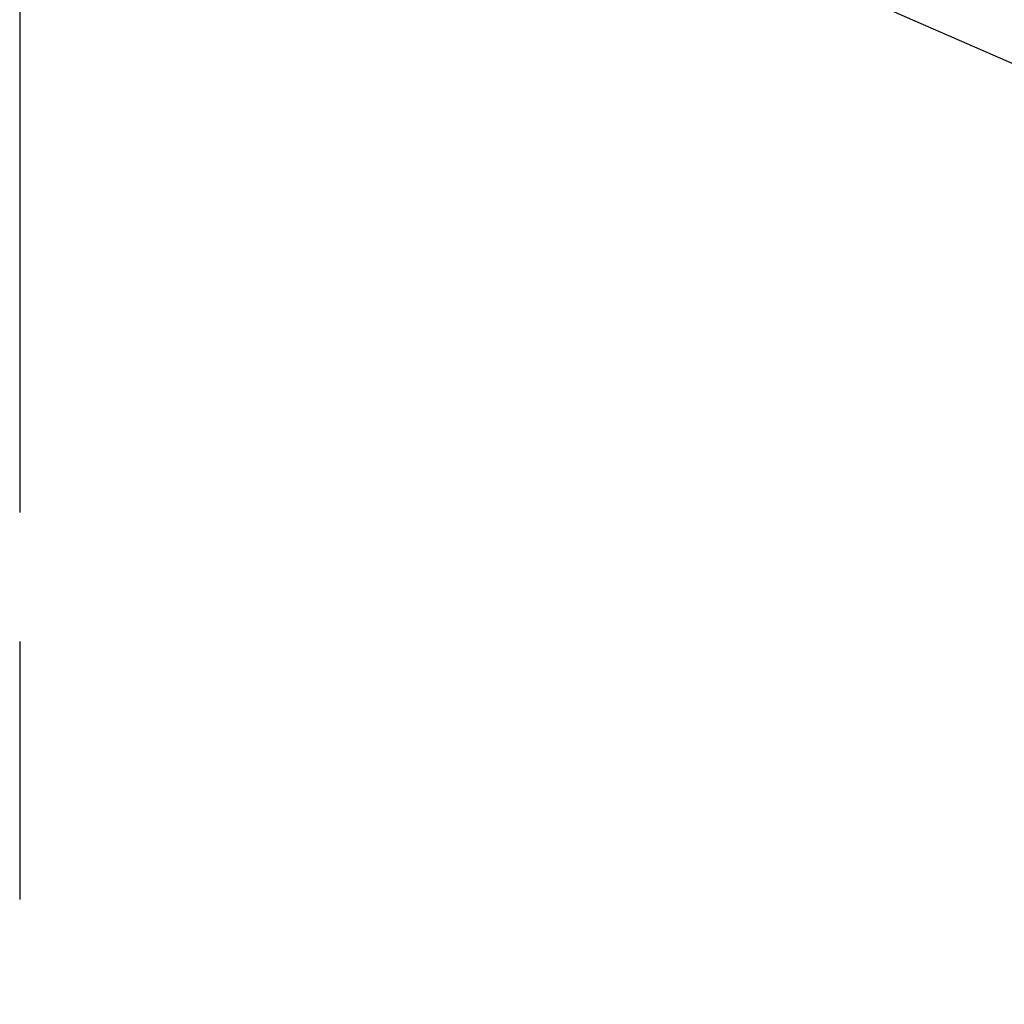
# Model space of a CAD drawing. Header units: millimetres. Extents: x 0 to 210, y 0 to 297.
# Tile 10 of 43: x 50.13 to 57.52, y 154.79 to 162.18. Entities that reach past the tile are written whole.
import ezdxf
from ezdxf.enums import TextEntityAlignment as Align

# ---------------------------------------------------------------- set-up
doc = ezdxf.new("R2010")
doc.units = ezdxf.units.MM
doc.header["$LTSCALE"] = 19.36
doc.linetypes.add('PHANTOM', pattern=[0.8, 0.45, -0.05, 0.1, -0.05, 0.1, -0.05])
doc.layers.get('0').update_dxf_attribs({"linetype": 'CONTINUOUS'})
doc.layers.add('DEFAULT_3', color=7, linetype='PHANTOM')
doc.layers.add('Z_DIM_2D', color=7, linetype='CONTINUOUS')
doc.styles.add('TEXTSTYLE_3', font='tridonic-metric-print-light.otf')
doc.styles.add('TEXTSTYLE_4', font='gdt', dxfattribs={"width": 0.7})
doc.dimstyles.new('DIMSTYLE_6', dxfattribs={"dimtxt": 2.2, "dimasz": 3.5, "dimexe": 1.5, "dimexo": 0, "dimtad": 1, "dimlfac": 3, "dimdsep": 46, "dimtxsty": 'TEXTSTYLE_3', "dimblk": '_FILLED', "dimblk1": '_FILLED', "dimblk2": '_FILLED', "dimcen": 0.09, "dimclrt": 5, "dimadec": 4, "dimazin": 2, "dimtp": 0.1, "dimtm": 0.1, "dimtfac": 1, "dimtmove": 0, "dimatfit": 2, "dimldrblk": '_FILLED', "dimfxl": 1, "dimtolj": 1, "dimarcsym": 0})

# ---------------------------------------------------------------- blocks, each defined once
blk = doc.blocks.new('*D6')
at = {"layer": 'Z_DIM_2D', "color": 2, "linetype": 'CONTINUOUS'}
for p, q in [((59.3486, 161.0785), (51.3185, 164.5839)), ((58.6918, 161.3652), (59.3486, 161.0785)), ((60.0054, 160.7917), (59.3486, 161.0785))]:
    blk.add_line(p, q, dxfattribs=at)
at = {"layer": 'Z_DIM_2D', "color": 5, "linetype": 'CONTINUOUS'}
for s, style, p in [('n', 'TEXTSTYLE_4', (54.2269, 163.9144)), ('4.3', 'TEXTSTYLE_3', (57.7773, 162.3646))]:
    blk.add_text(s, height=2.2, rotation=-23.58304, dxfattribs=dict(at, style=style)).set_placement(p, align=Align.RIGHT)
blk = doc.blocks.new('_FILLED')
at = {"color": 0, "linetype": 'BYBLOCK'}
blk.add_solid([(0, 0), (-1, 0.125), (-1, -0.125)], dxfattribs=at)
blk = doc.blocks.new('_NONE')

msp = doc.modelspace()

# ---------------------------------------------------------------- linework, layer by layer
at = {"layer": 'DEFAULT_3', "color": 7, "linetype": 'PHANTOM'}
msp.add_line((50.128636, 182.68), (50.128636, 132.68), dxfattribs=at)

# ---------------------------------------------------------------- dimensions: what is measured, and where the dimension line sits
at = {"layer": 'Z_DIM_2D', "color": 2, "linetype": 'CONTINUOUS'}
dim = msp.add_diameter_dim_2p(p1=(58.691825, 161.365194), p2=(60.005448, 160.791749), text='%%c<>', dimstyle='DIMSTYLE_6', override={"dimpost": '<>', "dimblk1": 'NONE', "dimblk2": 'NONE', "dimsah": 1}, dxfattribs=at)
dim.commit()
dim.dimension.update_dxf_attribs({"geometry": '*D6', "text_midpoint": (55.097992, 164.734398), "dimtype": 163})

doc.saveas('drawing.dxf')
